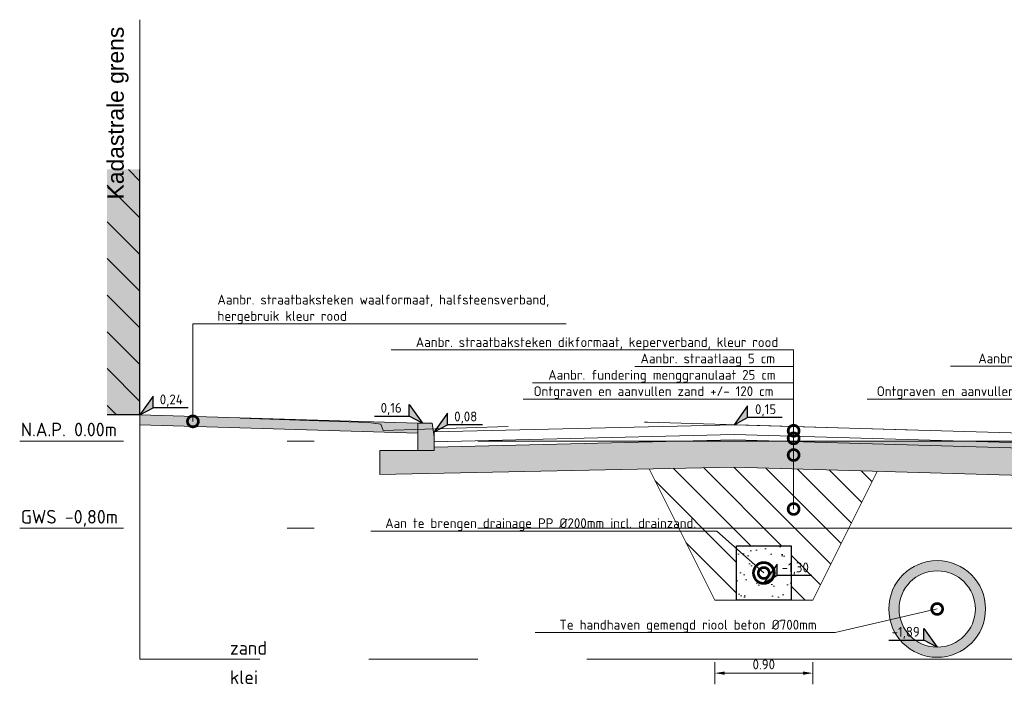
# Model space of a CAD drawing. Header units: metres. Extents: x 92403 to 95147, y 464428 to 465602.
# Tile 9 of 256: x 92421.77 to 92430.8, y 464937.28 to 464943.37. Entities that reach past the tile are written whole.
import ezdxf
from ezdxf import colors
from ezdxf.entities.mleader import LeaderData, LeaderLine
from ezdxf.enums import TextEntityAlignment as Align
from ezdxf.math import Vec2, Vec3

# ---------------------------------------------------------------- set-up
doc = ezdxf.new("R2010")
doc.units = ezdxf.units.M
for name, pattern in [('AL-NAP_LIJN', [15.25, 12, -1.5, 0.25, -1.5]), ('DASHED', [0.75, 0.5, -0.25]), ('RI-DRAINAGE', [19.2, 6, -1.8, 1.8, -1.8, 2.4, -1.8, 1.8, -1.8]), ('XX-AFBREEK', [7, 4, -1, 1, -1]), ('XX-PROJECTGRENS', [18, 12, -3, 0, -3])]:
    doc.linetypes.add(name, pattern=pattern)
doc.layers.get('0').update_dxf_attribs({"linetype": 'CONTINUOUS'})
doc.layers.get('Defpoints').update_dxf_attribs({"linetype": 'CONTINUOUS'})
for name, color, linetype, lineweight in [('B-WE-GW-GROND-T25', 7, 'CONTINUOUS', 25), ('B-WE-OG-HOOGTELIJN-G', 7, 'CONTINUOUS', 18), ('B-WE-VH-VERHARDING_FUNDERING-A-50', 252, 'CONTINUOUS', 18), ('B-XX-AL-DETAIL1-T25', 7, 'CONTINUOUS', 25), ('N-WE-GW-GROND_ZAND-AD-50', 7, 'CONTINUOUS', 18), ('N-WE-GW-GROND_ZAND_CUNETZAND-WERK-A-200', 7, 'CONTINUOUS', 18), ('N-WE-RI-DRAINAGE_DRAIN-G', 90, 'RI-DRAINAGE', 35), ('N-WE-VH-VERHARDING_FUNDERING-A-50', 252, 'CONTINUOUS', 18), ('X-XX-AL-AFBREEKLIJN-G', 7, 'XX-AFBREEK', 18), ('X-XX-AL-DETAIL1-G', 7, 'CONTINUOUS', 18), ('X-XX-AL-DETAIL1-GD', 7, 'CONTINUOUS', 25), ('X-XX-AL-DETAIL1-M', 7, 'CONTINUOUS', 18), ('X-XX-AL-DETAIL1-T18', 7, 'CONTINUOUS', 18), ('X-XX-AL-HOOGTELABEL-S', 7, 'CONTINUOUS', 25), ('X-XX-AL-NAP-G', 7, 'AL-NAP_LIJN', 18), ('X-XX-AL-RMB - profiel', 7, 'CONTINUOUS', 9)]:
    doc.layers.add(name, color=color, linetype=linetype, lineweight=lineweight)
doc.layers.add('B-WE-RI-GWA-V', color=7, linetype='CONTINUOUS', lineweight=18, true_color=0xff8400)
doc.layers.add('N-WE-VH-VERHARDING_STRAATBAKSTEEN-DIK-ELLEBOOG-A', color=7, linetype='CONTINUOUS', lineweight=25, true_color=0xe1bfb7)
doc.styles.add('Leiden', font='isocp.shx')
doc.styles.add('NLCS-ISO', font='NLCS-ISO.ttf')
doc.styles.add('NLCS-ISO-M50-T18', font='NLCS-ISO.ttf', dxfattribs={"height": 0.09})
doc.styles.add('NLCS-ISO-M50-T25', font='NLCS-ISO.ttf', dxfattribs={"height": 0.125})
doc.dimstyles.new('NLCS-M50-T18-PIJL_L2_H1', dxfattribs={"dimscale": 0.05, "dimtxt": 2.5, "dimasz": 1.8, "dimexe": 2, "dimexo": 2, "dimgap": 0.7, "dimtad": 1, "dimzin": 0, "dimdsep": 46, "dimtxsty": 'NLCS-ISO-M50-T18', "dimcen": 2.5, "dimdle": 2, "dimclrd": 256, "dimclre": 256, "dimclrt": 10, "dimadec": 1, "dimazin": 0, "dimtfac": 1, "dimtdec": 3, "dimtofl": 0, "dimtmove": 0, "dimatfit": 3, "dimfxl": 2, "dimfxlon": 1, "dimtfillclr": 256, "dimtolj": 1, "dimtzin": 0, "dimlwd": -1, "dimlwe": -1, "dimarcsym": 0})

# ---------------------------------------------------------------- blocks, each defined once
blk = doc.blocks.new('gevel_gebouw')
at = {"layer": 'X-XX-AL-DETAIL1-G'}
h = blk.add_hatch(color=9, dxfattribs=at)
h.dxf.hatch_style = 1
h.paths.add_polyline_path([(94764.84, 462768.266), (94764.44, 462768.266), (94764.44, 462765.266), (94764.84, 462765.266)])
h = blk.add_hatch(dxfattribs=at)
h.set_pattern_fill('ANSI31', scale=0.1, angle=90)
h.set_pattern_definition([(135, (0.00387, 0), (-0.22450640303, -0.22450640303), [])])
h.paths.add_polyline_path([(94764.84, 462768.266), (94764.44, 462768.266), (94764.44, 462765.266), (94764.84, 462765.266)])
at = {"layer": 'X-XX-AL-DETAIL1-G', "color": 7, "lineweight": 30, "flags": 128}
for points in [[(94764.84, 462765.266), (94764.84, 462768.266)], [(94764.84, 462765.266), (94764.44, 462765.266)]]:
    blk.add_lwpolyline(points, dxfattribs=at)
blk = doc.blocks.new('SAL-HOOGTELABEL_02-SO')
for p, q in [((2.46, 3.44), (0, 0)), ((2.46, 1.31), (2.46, 3.44)), ((0, 0), (2.46, 1.31)), ((8.84, 1.31), (2.46, 1.31))]:
    blk.add_line(p, q)
blk.add_solid([(2.46, 3.44), (0, 0), (2.46, 1.31)])
at = {"style": 'NLCS-ISO'}
blk.add_attdef('...', text='', height=1.8, dxfattribs=at).set_placement((5.77, 2.62), align=Align.MIDDLE)
blk = doc.blocks.new('_DotSmall')
at = {"const_width": 0.5}
blk.add_lwpolyline([(-0.0625, 0, 1), (0.0625, 0, 1)], format="xyb", close=True, dxfattribs=at)
blk = doc.blocks.new('*D912')
at = {"layer": 'Defpoints', "color": 0, "transparency": 16777216}
for p in [(92428.1443, 464938.0463), (92429.0443, 464938.0463), (92429.0443, 464937.378)]:
    blk.add_point(p, dxfattribs=at)
at = {"layer": 'X-XX-AL-DETAIL1-M', "transparency": 16777216}
for p, q in [((92428.1443, 464937.478), (92428.1443, 464937.278)), ((92429.0443, 464937.478), (92429.0443, 464937.278)), ((92428.2343, 464937.378), (92428.9543, 464937.378))]:
    blk.add_line(p, q, dxfattribs=at)
for points in [[(92428.2343, 464937.393), (92428.2343, 464937.363), (92428.1443, 464937.378)], [(92428.9543, 464937.393), (92428.9543, 464937.363), (92429.0443, 464937.378)]]:
    blk.add_solid(points, dxfattribs=at)
at = {"layer": 'X-XX-AL-DETAIL1-M', "color": 10, "transparency": 16777216, "insert": (92428.5943, 464937.458), "char_height": 0.09, "attachment_point": 5, "style": 'NLCS-ISO-M50-T18'}
blk.add_mtext('\\A1;0.90', dxfattribs=at)

msp = doc.modelspace()

# ---------------------------------------------------------------- hatches: boundary and pattern name
at = {"layer": 'B-WE-RI-GWA-V'}
h = msp.add_hatch(color=256, dxfattribs=at)
h.dxf.hatch_style = 1
edge = h.paths.add_edge_path()
edge.add_arc((92430.184268, 464937.96629), 0.443333, 0, 360)
edge = h.paths.add_edge_path(flags=17)
edge.add_arc((92430.184268, 464937.96629), 0.35, 0, 360)
at = {"layer": 'B-WE-VH-VERHARDING_FUNDERING-A-50'}
h = msp.add_hatch(dxfattribs=at)
h.set_pattern_fill('AVH-FUNDERING_GRANULAAT', color=256, scale=0.03, pattern_type=2)
h.set_pattern_definition([(0, (0.285, 0.192), (0, 0.3), [0, -0.3]), (0, (0.288, 0.087), (0, 0.3), [0, -0.3]), (0, (0.297, 0.249), (0, 0.3), [0, -0.3]), (338.1986, (0.141, 0.156), (0.900000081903, -0.29999997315), [0.0323109, -1.5832386]), (216.8699, (0.171, 0.144), (0.899999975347, 0.600000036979), [0.015, -1.485]), (130.6013, (0.159, 0.135), (1.5000001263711, -1.7999997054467), [0.0276585, -2.7382047]), (206.5651, (0.06, 0.099), (-0.299999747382, -0.30000039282), [0.0067083, -0.6641121]), (326.3099, (0.054, 0.096), (0.599999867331, -0.300000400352), [0.0108168, -1.0708488]), (108.4349, (0.063, 0.09), (-0.299999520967, 0.600000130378), [0.0094869, -0.9391965]), (225, (0.252, 0.069), (-5e-17, -0.30000009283), [0.0127278, -0.4115361]), (0, (0.243, 0.06), (0.3, 0.3), [0.018, -0.282]), (135, (0.261, 0.06), (-0.30000009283, 3e-17), [0.0127278, -0.4115361]), (251.5651, (0.216, 0.261), (0.299999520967, 0.600000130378), [0.0094869, -0.9391965]), (0, (0.213, 0.252), (0.3, 0.3), [0.015, -0.285]), (143.1301, (0.228, 0.252), (-0.899999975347, 0.600000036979), [0.015, -1.485]), (213.6901, (0.057, 0.264), (0.599999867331, 0.300000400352), [0.0108168, -1.0708488]), (341.5651, (0.048, 0.258), (-0.600000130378, 0.299999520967), [0.0189738, -0.9297096]), (126.8699, (0.066, 0.252), (0.600000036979, -0.899999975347), [0.015, -1.485]), (0, (0.144, 0.252), (0, 0.3), [0, -0.3]), (0, (0.063, 0.174), (0, 0.3), [0, -0.3]), (0, (0.147, 0.063), (0, 0.3), [0, -0.3]), (0, (0.228, 0.156), (0, 0.3), [0, -0.3]), (0, (0.141, 0.207), (0, 0.3), [0, -0.3]), (0, (0.075, 0.216), (0, 0.3), [0, -0.3]), (0, (0.102, 0.198), (0, 0.3), [0, -0.3]), (0, (0.09, 0.126), (0, 0.3), [0, -0.3]), (0, (0.018, 0.138), (0, 0.3), [0, -0.3]), (0, (0.021, 0.207), (0, 0.3), [0, -0.3]), (0, (0.012, 0.273), (0, 0.3), [0, -0.3]), (0, (0.105, 0.285), (0, 0.3), [0, -0.3]), (0, (0.171, 0.297), (0, 0.3), [0, -0.3]), (0, (0.276, 0.285), (0, 0.3), [0, -0.3]), (0, (0.204, 0.192), (0, 0.3), [0, -0.3]), (0, (0.174, 0.246), (0, 0.3), [0, -0.3]), (0, (0.198, 0.102), (0, 0.3), [0, -0.3]), (0, (0.108, 0.087), (0, 0.3), [0, -0.3]), (0, (0.198, 0.021), (0, 0.3), [0, -0.3]), (0, (0.099, 0.039), (0, 0.3), [0, -0.3]), (0, (0.003, 0.03), (0, 0.3), [0, -0.3]), (0, (0.039, 0.015), (0, 0.3), [0, -0.3]), (0, (0.042, 0.057), (0, 0.3), [0, -0.3]), (0, (0.243, 0.009), (0, 0.3), [0, -0.3]), (0, (0.279, 0.132), (0, 0.3), [0, -0.3]), (0, (0.264, 0.222), (0, 0.3), [0, -0.3]), (0, (0.126, 0.006), (0, 0.3), [0, -0.3])])
h.paths.add_polyline_path([(92436.572167, 464939.296211), (92436.572167, 464939.50629), (92436.222167, 464939.50629), (92434.573639, 464939.50629), (92431.071901, 464939.436256), (92428.664584, 464939.50629), (92427.911269, 464939.50629), (92425.572167, 464939.449721), (92425.572167, 464939.41979), (92425.422167, 464939.41979), (92425.072167, 464939.41979), (92425.072167, 464939.199794), (92428.322015, 464939.266151), (92431.070765, 464939.186183)])
h.paths.add_polyline_path([(92436.072167, 464939.50629), (92436.072167, 464939.536261), (92434.573639, 464939.50629)])
h.paths.add_polyline_path([(92428.664584, 464939.50629), (92431.071901, 464939.436256), (92434.573639, 464939.50629)], flags=17)
at = {"layer": 'N-WE-GW-GROND_ZAND-AD-50'}
h = msp.add_hatch(dxfattribs=at)
h.set_pattern_fill('AGW-GROND_ZAND', color=256, scale=0.1, pattern_type=2)
h.set_pattern_definition([(37.5, (-2134.04649, 348.3371), (-0.00629933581, 0.1926823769), [0, -0.152, 0, -0.17, 0, -0.1625]), (7.5, (-2134.0465, 348.3371), (0.17697767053, 0.28221460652), [0, -0.082, 0, -0.137, 0, -0.0525]), (327.5, (-2134.16949, 348.3371), (0.311414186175, 0.000565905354), [0, -0.05, 0, -0.18, 0, -0.235]), (317.5, (-2134.1695, 348.3371), (0.30061266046, 0.0877675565), [0, -0.025, 0, -0.118, 0, -0.135])])
h.paths.add_polyline_path([(92428.344268, 464938.04629), (92428.844268, 464938.04629), (92428.844268, 464938.54629), (92428.594268, 464938.54629), (92428.344268, 464938.54629)])
h.paths.add_polyline_path([(92428.694268, 464938.29629, -1), (92428.494268, 464938.29629, -1)], flags=16)
at = {"layer": 'N-WE-GW-GROND_ZAND_CUNETZAND-WERK-A-200'}
h = msp.add_hatch(dxfattribs=at)
h.set_pattern_fill('AGW-WERK_ONTGRAVEN', color=256, scale=0.04, pattern_type=2)
h.set_pattern_definition([(135, (0, 0), (-0.14142135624, -0.14142135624), [])])
h.paths.add_polyline_path([(92429.635098, 464939.22795), (92428.322015, 464939.266151), (92427.542298, 464939.25023), (92428.144268, 464938.04629), (92428.344268, 464938.04629), (92428.344268, 464938.54629), (92428.594268, 464938.54629), (92428.844268, 464938.54629), (92428.844268, 464938.04629), (92429.044268, 464938.04629)])
at = {"layer": 'N-WE-VH-VERHARDING_FUNDERING-A-50'}
h = msp.add_hatch(dxfattribs=at)
h.set_pattern_fill('AVH-FUNDERING_GRANULAAT', color=256, pattern_type=2)
h.set_pattern_definition([(0, (9.5, 6.4), (0, 10), [0, -10]), (0, (9.6, 2.9), (0, 10), [0, -10]), (0, (9.9, 8.3), (0, 10), [0, -10]), (338.1986, (4.7, 5.2), (30.00000273, -9.999999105), [1.07703, -52.77462]), (216.8699, (5.7, 4.8), (29.999999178, 20.000001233), [0.5, -49.5]), (130.6013, (5.3, 4.5), (50.0000042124, -59.9999901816), [0.92195, -91.27349]), (206.5651, (2, 3.3), (-9.99999158, -10.000013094), [0.22361, -22.13707]), (326.3099, (1.8, 3.2), (19.999995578, -10.000013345), [0.36056, -35.69496]), (108.4349, (2.1, 3), (-9.999984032, 20.000004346), [0.31623, -31.30655]), (225, (8.4, 2.3), (-2e-15, -10.00000309), [0.42426, -13.71787]), (0, (8.1, 2), (10, 10), [0.6, -9.4]), (135, (8.7, 2), (-10.00000309, 9e-16), [0.42426, -13.71787]), (251.5651, (7.2, 8.7), (9.999984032, 20.000004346), [0.31623, -31.30655]), (0, (7.1, 8.4), (10, 10), [0.5, -9.5]), (143.1301, (7.6, 8.4), (-29.999999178, 20.000001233), [0.5, -49.5]), (213.6901, (1.9, 8.8), (19.999995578, 10.000013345), [0.36056, -35.69496]), (341.5651, (1.6, 8.6), (-20.000004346, 9.999984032), [0.63246, -30.99032]), (126.8699, (2.2, 8.4), (20.000001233, -29.999999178), [0.5, -49.5]), (0, (4.8, 8.4), (0, 10), [0, -10]), (0, (2.1, 5.8), (0, 10), [0, -10]), (0, (4.9, 2.1), (0, 10), [0, -10]), (0, (7.6, 5.2), (0, 10), [0, -10]), (0, (4.7, 6.9), (0, 10), [0, -10]), (0, (2.5, 7.2), (0, 10), [0, -10]), (0, (3.4, 6.6), (0, 10), [0, -10]), (0, (3, 4.2), (0, 10), [0, -10]), (0, (0.6, 4.6), (0, 10), [0, -10]), (0, (0.7, 6.9), (0, 10), [0, -10]), (0, (0.4, 9.1), (0, 10), [0, -10]), (0, (3.5, 9.5), (0, 10), [0, -10]), (0, (5.7, 9.9), (0, 10), [0, -10]), (0, (9.2, 9.5), (0, 10), [0, -10]), (0, (6.8, 6.4), (0, 10), [0, -10]), (0, (5.8, 8.2), (0, 10), [0, -10]), (0, (6.6, 3.4), (0, 10), [0, -10]), (0, (3.6, 2.9), (0, 10), [0, -10]), (0, (6.6, 0.7), (0, 10), [0, -10]), (0, (3.3, 1.3), (0, 10), [0, -10]), (0, (0.1, 1), (0, 10), [0, -10]), (0, (1.3, 0.5), (0, 10), [0, -10]), (0, (1.4, 1.9), (0, 10), [0, -10]), (0, (8.1, 0.3), (0, 10), [0, -10]), (0, (9.3, 4.4), (0, 10), [0, -10]), (0, (8.8, 7.4), (0, 10), [0, -10]), (0, (4.2, 0.2), (0, 10), [0, -10])])
h.paths.add_polyline_path([(92425.422167, 464939.66979), (92422.872167, 464939.74629), (92422.872167, 464939.65625), (92425.422167, 464939.57975)])
at = {"layer": 'N-WE-VH-VERHARDING_STRAATBAKSTEEN-DIK-ELLEBOOG-A', "lineweight": 0, "ltscale": 1}
h = msp.add_hatch(color=256, dxfattribs=at)
h.dxf.hatch_style = 1
h.paths.add_polyline_path([(92425.422167, 464939.66979), (92422.872167, 464939.74629), (92422.872167, 464939.65625), (92425.422167, 464939.57975)])
h = msp.add_hatch(color=256, dxfattribs=at)
h.dxf.hatch_style = 1
h.paths.add_polyline_path([(92431.072167, 464939.486269), (92431.072167, 464939.57629), (92428.322167, 464939.65629), (92425.572167, 464939.58979), (92425.572167, 464939.499736), (92428.322751, 464939.566256)])
h.paths.add_polyline_path([(92425.572167, 464939.58979), (92425.572167, 464939.50629), (92425.843187, 464939.50629), (92428.322751, 464939.566256), (92430.383969, 464939.50629), (92431.072167, 464939.50629), (92431.072167, 464939.57629), (92428.322167, 464939.65629)], flags=17)
h.paths.add_polyline_path([(92431.072167, 464939.57629), (92431.072167, 464939.50629), (92432.073139, 464939.50629), (92436.072167, 464939.586271), (92436.072167, 464939.67629)])
at = {"layer": 'X-XX-AL-RMB - profiel', "true_color": 0x717384}
h = msp.add_hatch(color=8, dxfattribs=at)
h.dxf.hatch_style = 1
h.paths.add_polyline_path([(92425.572167, 464939.41979), (92425.422167, 464939.41979), (92425.422167, 464939.66979), (92425.552167, 464939.66979), (92425.572167, 464939.54479)])

# ---------------------------------------------------------------- linework, layer by layer
at = {"layer": 'B-WE-OG-HOOGTELIJN-G', "color": 1, "linetype": 'DASHED', "ltscale": 5, "flags": 128}
msp.add_lwpolyline([(92437.442214, 464939.77729), (92435.345948, 464939.79029), (92434.762461, 464939.76629), (92434.6578, 464939.75329), (92434.630874, 464939.67729), (92430.114768, 464939.60329), (92427.527584, 464939.68029), (92425.103685, 464939.60329), (92425.081662, 464939.66229), (92424.967798, 464939.67729), (92422.872167, 464939.74629)], dxfattribs=at)
at = {"layer": 'N-WE-RI-DRAINAGE_DRAIN-G', "linetype": 'ByBlock'}
for radius in [0.1, 0.09]:
    msp.add_circle((92428.594268, 464938.29629), radius, dxfattribs=at)
at = {"layer": 'X-XX-AL-AFBREEKLIJN-G', "color": 251, "flags": 128}
msp.add_lwpolyline([(92437.972167, 464937.50629), (92422.872167, 464937.50629)], dxfattribs=at)
at = {"layer": 'X-XX-AL-DETAIL1-G'}
for radius in [0.443333, 0.35]:
    msp.add_circle((92430.184268, 464937.96629), radius, dxfattribs=at)
at = {"layer": 'X-XX-AL-DETAIL1-GD', "flags": 128}
msp.add_lwpolyline([(92428.594268, 464938.54629), (92428.844268, 464938.54629), (92428.844268, 464938.04629), (92428.344268, 464938.04629), (92428.344268, 464938.54629), (92428.594268, 464938.54629)], dxfattribs=at)
at = {"layer": 'X-XX-AL-NAP-G', "color": 142, "flags": 128}
for points in [[(92437.972167, 464939.50629), (92421.770493, 464939.50629)], [(92437.972167, 464938.70629), (92421.770493, 464938.70629)]]:
    msp.add_lwpolyline(points, dxfattribs=at)
at = {"layer": 'X-XX-AL-RMB - profiel'}
msp.add_line((92425.072167, 464939.41979), (92425.422167, 464939.41979), dxfattribs=at)
at = {"layer": 'X-XX-AL-RMB - profiel', "color": 150, "linetype": 'XX-PROJECTGRENS', "true_color": 0x0078f0, "flags": 128}
msp.add_lwpolyline([(92422.872167, 464937.50629), (92422.872167, 464943.369684)], dxfattribs=at)
at = {"layer": 'X-XX-AL-RMB - profiel', "flags": 128}
for points in [[(92422.872167, 464939.65625), (92425.422167, 464939.57975), (92425.422167, 464939.66979), (92422.872167, 464939.74629)], [(92431.072167, 464939.57629), (92428.322167, 464939.65629), (92425.572167, 464939.58979), (92425.572167, 464939.499736), (92428.322751, 464939.566256), (92431.072167, 464939.486269)]]:
    msp.add_lwpolyline(points, close=True, dxfattribs=at)
at = {"layer": 'X-XX-AL-RMB - profiel'}
msp.add_lwpolyline([(92425.572167, 464939.41979), (92425.422167, 464939.41979), (92425.422167, 464939.66979), (92425.552167, 464939.66979), (92425.572167, 464939.54479)], close=True, dxfattribs=at)
at = {"layer": 'X-XX-AL-RMB - profiel', "flags": 128}
for points in [[(92425.072167, 464939.199794), (92428.322015, 464939.266151), (92431.070765, 464939.186183), (92436.572167, 464939.296211), (92436.572167, 464939.50629), (92436.222167, 464939.50629)], [(92425.572167, 464939.449721), (92428.322628, 464939.516239), (92431.071901, 464939.436256), (92436.072167, 464939.536261)], [(92425.072167, 464939.41979), (92425.072167, 464939.199794)], [(92428.844268, 464938.04629), (92429.044268, 464938.04629), (92429.635098, 464939.22795)]]:
    msp.add_lwpolyline(points, dxfattribs=at)
at = {"layer": 'X-XX-AL-RMB - profiel'}
msp.add_lwpolyline([(92428.344268, 464938.04629), (92428.144268, 464938.04629), (92427.542298, 464939.25023)], dxfattribs=at)

# ---------------------------------------------------------------- block references
at = {"xscale": 0.75, "yscale": 0.75, "zscale": 0.75}
msp.add_blockref('gevel_gebouw', (21349.242511, 117865.796625), dxfattribs=at)
at = {"layer": 'X-XX-AL-HOOGTELABEL-S', "xscale": 0.05000000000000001, "yscale": 0.05000000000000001, "zscale": 0.05000000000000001}
for p, values in [((92422.872167, 464939.74629), {'...': '0,24'}), ((92425.572167, 464939.58979), {'...': '0,08'}), ((92428.322167, 464939.65629), {'...': '0,15'}), ((92428.594268, 464938.20629), {'...': '-1,30'})]:
    msp.add_blockref('SAL-HOOGTELABEL_02-SO', p, dxfattribs=at).add_auto_attribs(values)
at = {"layer": 'X-XX-AL-HOOGTELABEL-S'}
ref = msp.add_blockref('SAL-HOOGTELABEL_02-SO', (92425.465795, 464939.66979), dxfattribs=dict(at, xscale=-0.05000000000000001, yscale=0.05000000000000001, zscale=0.05000000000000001))
ref.add_attrib('...', '0,16', dxfattribs={"layer": '0', "height": 0.09, "style": 'NLCS-ISO'}).set_placement((92425.177158, 464939.800553), align=Align.MIDDLE)
ref = msp.add_blockref('SAL-HOOGTELABEL_02-SO', (92430.184268, 464937.61629), dxfattribs=dict(at, xscale=-0.05000000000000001, yscale=0.05000000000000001, zscale=0.05000000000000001))
ref.add_attrib('...', '-1,89', dxfattribs={"layer": '0', "height": 0.09, "style": 'NLCS-ISO'}).set_placement((92429.895631, 464937.747053), align=Align.MIDDLE)

# ---------------------------------------------------------------- texts
at = {"layer": 'B-WE-GW-GROND-T25', "char_height": 0.125, "attachment_point": 1, "style": 'NLCS-ISO-M50-T25'}
for s, insert in [('zand', (92423.69874, 464937.671856)), ('klei', (92423.69874, 464937.402763))]:
    msp.add_mtext_dynamic_manual_height_columns(s, width=0.93506957, gutter_width=0.9, heights=[0], dxfattribs=dict(at, insert=insert))
at = {"layer": 'B-XX-AL-DETAIL1-T25', "char_height": 0.125, "attachment_point": 1, "style": 'NLCS-ISO-M50-T25'}
for s, insert in [('N.A.P. 0.00m', (92421.780457, 464939.674349)), ('GWS -0,80m', (92421.780457, 464938.874349))]:
    msp.add_mtext_dynamic_manual_height_columns(s, width=1.05733823, gutter_width=6.25, heights=[0], dxfattribs=dict(at, insert=insert))
at = {"layer": 'X-XX-AL-RMB - profiel', "linetype": 'Continuous', "ltscale": 1, "insert": (92422.574467, 464945.72126), "char_height": 0.15, "attachment_point": 3, "rotation": 90, "style": 'Leiden'}
msp.add_mtext_dynamic_manual_height_columns('\\pxql;{\\fArial|b0|i0|c0|p34;\\C0;Kadastrale grens}', width=3.99958028, gutter_width=6.25, heights=[5.650079], dxfattribs=at)

# ---------------------------------------------------------------- dimensions: what is measured, and where the dimension line sits
at = {"layer": 'X-XX-AL-DETAIL1-M'}
dim = msp.add_linear_dim(base=(92429.044268, 464937.377973), p1=(92428.144268, 464938.04629), p2=(92429.044268, 464938.04629), dimstyle='NLCS-M50-T18-PIJL_L2_H1', dxfattribs=at)
dim.commit()
dim.dimension.update_dxf_attribs({"geometry": '*D912', "text_midpoint": (92428.594268, 464937.457973)})

# ---------------------------------------------------------------- leaders
at = {"layer": 'X-XX-AL-DETAIL1-T18'}
ml = msp.add_multileader_mtext('Standard', dxfattribs=at)
ml.set_content('\\pxi-3,l4,t4;{\\C256;Aanbr. straatbaksteken waalformaat, halfsteensverband,\\Phergebruik kleur rood}', color=10, style='NLCS-ISO-M50-T18')
ml.set_leader_properties(color=256, lineweight=-1)
ml.set_arrow_properties(name='DOTSMALL')
ml.build(insert=Vec2(0, 0))
ml.multileader.update_dxf_attribs({"text_left_attachment_type": 5, "text_right_attachment_type": 5, "dogleg_length": 0.09, "arrow_head_size": 0.2})
ctx = ml.context
ctx.base_point, ctx.char_height, ctx.arrow_head_size, ctx.landing_gap_size, ctx.plane_origin = Vec3(92423.448838, 464940.580952), 0.09, 0.2, 0.045, Vec3(92423.358838, 464940.294489)
ctx.left_attachment, ctx.right_attachment = 5, 5
notes = []
notes.append((ctx, [(0, (1, 1, 0), (92423.358838, 464940.580952), (1, 0), 0.09, [(0, [(92423.358838, 464939.686276)], 0, [])])]))
ctx.mtext.insert, ctx.mtext.flow_direction = Vec3(92423.493838, 464940.847952), 5
ml = msp.add_multileader_mtext('Standard', dxfattribs=at)
ml.set_content('\\pxi-3,l4,t4;{\\C256;Aanbr. straatbaksteken dikformaat, keperverband, kleur rood}', color=10, style='NLCS-ISO-M50-T18')
ml.set_leader_properties(color=256, lineweight=-1)
ml.set_arrow_properties(name='DOTSMALL')
ml.build(insert=Vec2(0, 0))
ml.multileader.update_dxf_attribs({"text_left_attachment_type": 5, "text_right_attachment_type": 5, "dogleg_length": 0.09, "arrow_head_size": 0.2})
ctx = ml.context
ctx.base_point, ctx.char_height, ctx.arrow_head_size, ctx.landing_gap_size, ctx.plane_origin = Vec3(92425.267838, 464940.340985), 0.09, 0.2, 0.045, Vec3(92428.867838, 464939.678884)
ctx.left_attachment, ctx.right_attachment = 5, 5
notes.append((ctx, [(0, (1, 1, 0), (92428.867838, 464940.340985), (-1, 0), 0.09, [(0, [(92428.867838, 464939.600096)], 0, [])])]))
ctx.mtext.insert, ctx.mtext.flow_direction = Vec3(92425.312838, 464940.457985), 5
ml = msp.add_multileader_mtext('Standard', dxfattribs=at)
ml.set_content('{\\C256;Aanbr. straatlaag 5 cm }', color=10, style='NLCS-ISO-M50-T18')
ml.set_leader_properties(color=256, lineweight=-1)
ml.set_arrow_properties(name='DOTSMALL')
ml.build(insert=Vec2(0, 0))
ml.multileader.update_dxf_attribs({"text_left_attachment_type": 5, "text_right_attachment_type": 5, "dogleg_length": 0.09, "arrow_head_size": 0.2})
ctx = ml.context
ctx.base_point, ctx.char_height, ctx.arrow_head_size, ctx.landing_gap_size, ctx.plane_origin = Vec3(92427.418838, 464940.190985), 0.09, 0.2, 0.045, Vec3(92428.867838, 464939.528884)
ctx.left_attachment, ctx.right_attachment = 5, 5
notes.append((ctx, [(0, (1, 1, 0), (92428.867838, 464940.190985), (-1, 0), 0.09, [(0, [(92428.867838, 464939.530634)], 0, [])])]))
ctx.mtext.insert, ctx.mtext.width, ctx.mtext.flow_direction = Vec3(92427.463838, 464940.307985), 4.0068021, 5
ml = msp.add_multileader_mtext('Standard', dxfattribs=at)
ml.set_content('\\pxi-3,l4,t4;{\\C256;Aanbr. straatbaksteken dikformaat, elleboogverband, kleur rood}', color=10, style='NLCS-ISO-M50-T18')
ml.set_leader_properties(color=256, lineweight=-1)
ml.set_arrow_properties(name='DOTSMALL')
ml.build(insert=Vec2(0, 0))
ml.multileader.update_dxf_attribs({"text_left_attachment_type": 5, "text_right_attachment_type": 5, "dogleg_length": 0.09, "arrow_head_size": 0.2})
ctx = ml.context
ctx.base_point, ctx.char_height, ctx.arrow_head_size, ctx.landing_gap_size, ctx.plane_origin = Vec3(92430.426173, 464940.191747), 0.09, 0.2, 0.045, Vec3(92434.170173, 464939.82381)
ctx.left_attachment, ctx.right_attachment = 5, 5
notes.append((ctx, [(0, (1, 1, 0), (92434.170173, 464940.191747), (-1, 0), 0.09, [(0, [(92434.170173, 464939.595366)], 0, [])])]))
ctx.mtext.insert, ctx.mtext.flow_direction = Vec3(92430.471173, 464940.308747), 5
ml = msp.add_multileader_mtext('Standard', dxfattribs=at)
ml.set_content('{\\C256;Aanbr. fundering menggranulaat 25 cm}', color=10, style='NLCS-ISO-M50-T18')
ml.set_leader_properties(color=256, lineweight=-1)
ml.set_arrow_properties(name='DOTSMALL')
ml.build(insert=Vec2(0, 0))
ml.multileader.update_dxf_attribs({"text_left_attachment_type": 5, "text_right_attachment_type": 5, "dogleg_length": 0.09, "arrow_head_size": 0.2})
ctx = ml.context
ctx.base_point, ctx.char_height, ctx.arrow_head_size, ctx.landing_gap_size, ctx.plane_origin = Vec3(92426.572838, 464940.040985), 0.09, 0.2, 0.045, Vec3(92428.867838, 464939.378884)
ctx.left_attachment, ctx.right_attachment = 5, 5
notes.append((ctx, [(0, (1, 1, 0), (92428.867838, 464940.040985), (-1, 0), 0.09, [(0, [(92428.867838, 464939.377816)], 0, [])])]))
ctx.mtext.insert, ctx.mtext.flow_direction = Vec3(92426.617838, 464940.157985), 5
ml = msp.add_multileader_mtext('Standard', dxfattribs=at)
ml.set_content('{\\C256;Ontgraven en aanvullen zand +/- 120 cm }', color=10, style='NLCS-ISO-M50-T18')
ml.set_leader_properties(color=256, lineweight=-1)
ml.set_arrow_properties(name='DOTSMALL')
ml.build(insert=Vec2(0, 0))
ml.multileader.update_dxf_attribs({"text_left_attachment_type": 5, "text_right_attachment_type": 5, "dogleg_length": 0.09, "arrow_head_size": 0.2})
ctx = ml.context
ctx.base_point, ctx.char_height, ctx.arrow_head_size, ctx.landing_gap_size, ctx.plane_origin = Vec3(92426.437838, 464939.890985), 0.09, 0.2, 0.045, Vec3(92428.867838, 464939.228884)
ctx.left_attachment, ctx.right_attachment = 5, 5
notes.append((ctx, [(0, (1, 1, 0), (92428.867838, 464939.890985), (-1, 0), 0.09, [(0, [(92428.867838, 464938.882936)], 0, [])])]))
ctx.mtext.insert, ctx.mtext.flow_direction = Vec3(92426.482838, 464940.007985), 5
ml = msp.add_multileader_mtext('Standard', dxfattribs=at)
ml.set_content('{\\C256;Ontgraven en aanvullen zand +/- 140 cm }', color=10, style='NLCS-ISO-M50-T18')
ml.set_leader_properties(color=256, lineweight=-1)
ml.set_arrow_properties(name='DOTSMALL')
ml.build(insert=Vec2(0, 0))
ml.multileader.update_dxf_attribs({"text_left_attachment_type": 5, "text_right_attachment_type": 5, "dogleg_length": 0.09, "arrow_head_size": 0.2})
ctx = ml.context
ctx.base_point, ctx.char_height, ctx.arrow_head_size, ctx.landing_gap_size, ctx.plane_origin = Vec3(92429.585575, 464939.890985), 0.09, 0.2, 0.045, Vec3(92432.024575, 464939.228884)
ctx.left_attachment, ctx.right_attachment = 5, 5
notes.append((ctx, [(0, (1, 1, 0), (92432.024575, 464939.890985), (-1, 0), 0.09, [(0, [(92432.024575, 464938.882936)], 0, [])])]))
ctx.mtext.insert, ctx.mtext.flow_direction = Vec3(92429.630575, 464940.007985), 5
ml = msp.add_multileader_mtext('Standard', dxfattribs=at)
ml.set_content('{\\C256;Aan te brengen drainage PP %%C200mm incl. drainzand.}', color=10, style='NLCS-ISO-M50-T18')
ml.set_leader_properties(color=256, lineweight=-1)
ml.set_arrow_properties(name='DOTSMALL')
ml.build(insert=Vec2(0, 0))
ml.multileader.update_dxf_attribs({"text_left_attachment_type": 5, "text_right_attachment_type": 5, "dogleg_length": 0.09, "arrow_head_size": 0.2})
ctx = ml.context
ctx.base_point, ctx.char_height, ctx.arrow_head_size, ctx.landing_gap_size, ctx.plane_origin = Vec3(92425.07741, 464938.68104), 0.09, 0.2, 0.045, Vec3(92422.603674, 464939.490345)
ctx.left_attachment, ctx.right_attachment = 5, 5
notes.append((ctx, [(0, (1, 1, 0), (92428.16441, 464938.68104), (-1, 0), 0.09, [(0, [(92428.594268, 464938.29629)], 0, [])])]))
ctx.mtext.insert, ctx.mtext.width, ctx.mtext.flow_direction = Vec3(92425.12241, 464938.79804), 3.00834132, 5
ml = msp.add_multileader_mtext('Standard', dxfattribs=at)
ml.set_content('{\\C256;Te handhaven gemengd riool beton %%C700mm}', color=10, style='NLCS-ISO-M50-T18')
ml.set_leader_properties(color=256, lineweight=-1)
ml.set_arrow_properties(name='DOTSMALL')
ml.build(insert=Vec2(0, 0))
ml.multileader.update_dxf_attribs({"text_left_attachment_type": 5, "text_right_attachment_type": 5, "dogleg_length": 0.09, "arrow_head_size": 0.2})
ctx = ml.context
ctx.base_point, ctx.char_height, ctx.arrow_head_size, ctx.landing_gap_size, ctx.plane_origin = Vec3(92426.675616, 464937.750113), 0.09, 0.2, 0.045, Vec3(92424.193674, 464939.160345)
ctx.left_attachment, ctx.right_attachment = 5, 5
notes.append((ctx, [(0, (1, 1, 0), (92429.249616, 464937.750113), (-1, 0), 0.09, [(0, [(92430.184268, 464937.96629)], 0, [])])]))
ctx.mtext.insert, ctx.mtext.width, ctx.mtext.flow_direction = Vec3(92426.720616, 464937.867113), 3.00834132, 5
for ctx, leaders in notes:
    for number, flags, end, landing, length, lines in leaders:
        leader = LeaderData()
        leader.index, (leader.has_last_leader_line, leader.has_dogleg_vector, leader.attachment_direction) = number, flags
        leader.last_leader_point, leader.dogleg_vector, leader.dogleg_length = Vec3(end), Vec3(landing), length
        for number, points, colour, breaks in lines:
            line = LeaderLine()
            line.index, line.vertices, line.color, line.breaks = number, Vec3.list(points), colors.encode_raw_color(colour), breaks
            leader.lines.append(line)
        ctx.leaders.append(leader)

doc.saveas('drawing.dxf')
